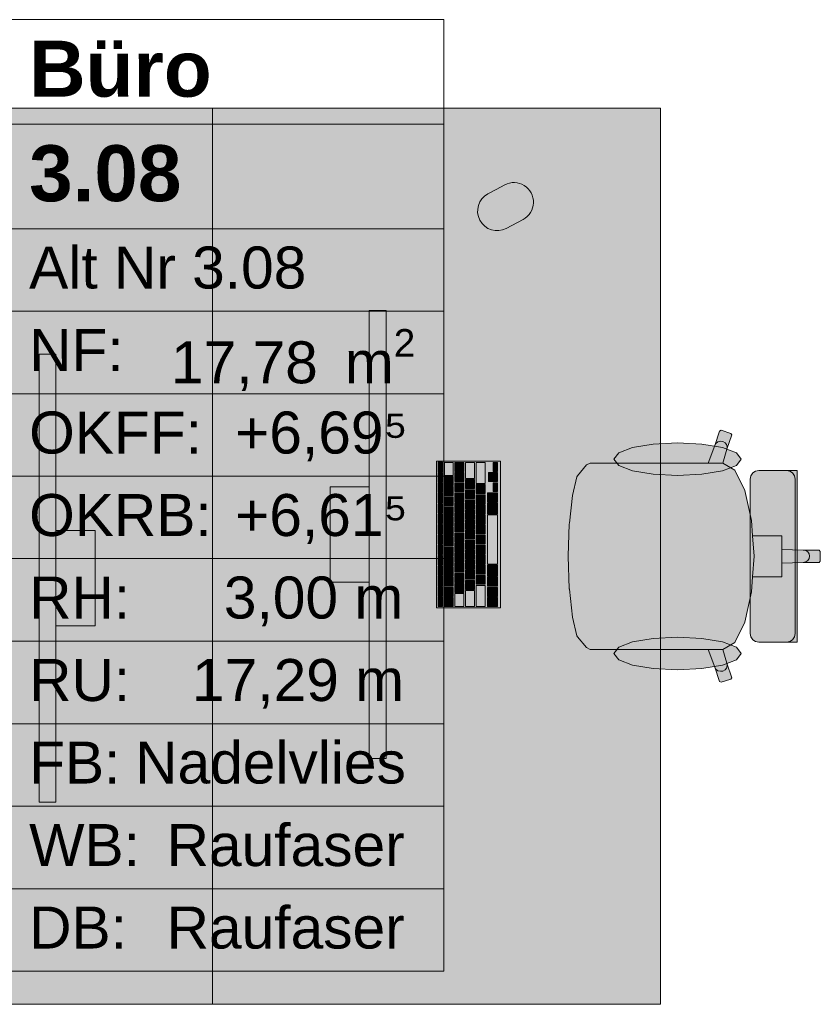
# Model space of a CAD drawing. Header units: metres. Extents: x -3.6 to 84.5, y -11 to 16.8.
# Tile 199 of 256: x 30.8 to 32.2, y 11 to 12.8. Entities that reach past the tile are written whole.
import ezdxf

# ---------------------------------------------------------------- set-up
doc = ezdxf.new("R2010")
doc.units = ezdxf.units.M
doc.header["$MEASUREMENT"] = 0
doc.layers.add('401 - Zone.Raum_ Raumbegrenzung_ Whg.', color=7, linetype='Continuous')
doc.layers.add('701 - Einrichtung.Möbel', color=7, linetype='Continuous')
doc.styles.add('ERSTELLTER_STIL_1', font='txt')
doc.styles.add('ERSTELLTER_STIL_2', font='txt')

msp = doc.modelspace()

# ---------------------------------------------------------------- hatches: boundary and pattern name
at = {"layer": '701 - Einrichtung.Möbel', "linetype": 'Continuous', "lineweight": 0, "true_color": 0x3a3a3a}
for points in [[(31.125, 12.6), (30.325, 12.6), (30.325, 11), (31.125, 11)], [(31.125, 11), (31.925, 11), (31.925, 12.6), (31.125, 12.6)], [(31.6315, 12.4553), (31.6165, 12.4473, 0.994302), (31.6494, 12.3855), (31.6794, 12.4015, 1), (31.6465, 12.4633)], [(31.4348, 11.439), (31.4348, 12.239), (31.4048, 12.239), (31.4048, 11.439)], [(30.8152, 12.161), (30.8152, 11.361), (30.8452, 11.361), (30.8452, 12.161)], [(31.8502, 11.9664), (31.8226, 11.9664), (31.799, 11.9664), (31.7924, 11.9631), (31.7763, 11.9437), (31.7756, 11.9421), (31.7674, 11.9088), (31.762, 11.8589), (31.7619, 11.8581), (31.76, 11.8), (32.21, 11.8), (32.21, 11.8088), (32.2077, 11.811), (32.1796, 11.811), (32.1416, 11.8123), (32.1416, 11.8365), (32.1188, 11.8365), (32.0892, 11.8365), (32.0874, 11.8637), (32.0753, 11.9177), (32.0572, 11.9537), (32.0359, 11.9663), (32.0433, 11.9911), (32.052, 12.0168), (32.0505, 12.0196), (32.0332, 12.025), (32.0303, 12.0236), (32.0216, 11.9979), (32.0096, 11.9664)], [(31.9552, 12.0027), (31.9117, 12.0005), (31.8749, 11.9941), (31.8502, 11.9847), (31.8416, 11.9735), (31.8502, 11.9623), (31.8749, 11.9528), (31.9117, 11.9465), (31.9552, 11.9443), (31.9987, 11.9465), (32.0356, 11.9528), (32.0602, 11.9623), (32.0689, 11.9735), (32.0602, 11.9847), (32.0356, 11.9941), (31.9987, 12.0005)], [(31.6388, 11.708), (31.6388, 11.97), (31.5248, 11.97), (31.5248, 11.708)], [(31.5358, 11.9595), (31.5358, 11.9678), (31.5356, 11.968), (31.528, 11.968), (31.5278, 11.9678), (31.5278, 11.9512), (31.528, 11.951), (31.5356, 11.951), (31.5358, 11.9512)], [(31.5548, 11.956), (31.5548, 11.9673), (31.5546, 11.9675), (31.539, 11.9675), (31.5388, 11.9673), (31.5388, 11.9447), (31.539, 11.9445), (31.5546, 11.9445), (31.5548, 11.9447)], [(31.5738, 11.9595), (31.5738, 11.9673), (31.5736, 11.9675), (31.558, 11.9675), (31.5578, 11.9673), (31.5578, 11.9517), (31.558, 11.9515), (31.5736, 11.9515), (31.5738, 11.9517)], [(31.5928, 11.9533), (31.5928, 11.9673), (31.5926, 11.9675), (31.577, 11.9675), (31.5768, 11.9673), (31.5768, 11.9392), (31.577, 11.939), (31.5926, 11.939), (31.5928, 11.9392)], [(31.6118, 11.9488), (31.6118, 11.9673), (31.6116, 11.9675), (31.596, 11.9675), (31.5958, 11.9673), (31.5958, 11.9302), (31.596, 11.93), (31.6116, 11.93), (31.6118, 11.9302)], [(31.6338, 11.9595), (31.6338, 11.9673), (31.6336, 11.9675), (31.626, 11.9675), (31.6258, 11.9673), (31.6258, 11.9517), (31.626, 11.9515), (31.6336, 11.9515), (31.6338, 11.9517)], [(31.5358, 11.941), (31.5358, 11.9493), (31.5356, 11.9495), (31.528, 11.9495), (31.5278, 11.9493), (31.5278, 11.9327), (31.528, 11.9325), (31.5356, 11.9325), (31.5358, 11.9327)], [(31.5548, 11.9345), (31.5548, 11.9423), (31.5546, 11.9425), (31.539, 11.9425), (31.5388, 11.9423), (31.5388, 11.9267), (31.539, 11.9265), (31.5546, 11.9265), (31.5548, 11.9267)], [(31.5738, 11.9415), (31.5738, 11.9493), (31.5736, 11.9495), (31.558, 11.9495), (31.5578, 11.9493), (31.5578, 11.9337), (31.558, 11.9335), (31.5736, 11.9335), (31.5738, 11.9337)], [(31.6258, 11.9415), (31.6258, 11.9493), (31.6256, 11.9495), (31.618, 11.9495), (31.6178, 11.9493), (31.6178, 11.9337), (31.618, 11.9335), (31.6256, 11.9335), (31.6258, 11.9337)], [(31.6338, 11.9415), (31.6338, 11.9493), (31.6336, 11.9495), (31.626, 11.9495), (31.6258, 11.9493), (31.6258, 11.9337), (31.626, 11.9335), (31.6336, 11.9335), (31.6338, 11.9337)], [(32.0849, 11.938), (32.0849, 11.8), (32.1685, 11.8), (32.1685, 11.9534), (32.1611, 11.9534), (32.1577, 11.9534), (32.1499, 11.9534), (32.1464, 11.9534), (32.1363, 11.9534), (32.1117, 11.9534), (32.1035, 11.9534), (32.1001, 11.9534), (32.0943, 11.9522), (32.0893, 11.9489), (32.086, 11.9439)], [(31.4048, 11.924), (31.3348, 11.924), (31.3348, 11.754), (31.4048, 11.754)], [(31.5358, 11.9225), (31.5358, 11.9308), (31.5356, 11.931), (31.528, 11.931), (31.5278, 11.9308), (31.5278, 11.9142), (31.528, 11.914), (31.5356, 11.914), (31.5358, 11.9142)], [(31.5548, 11.9165), (31.5548, 11.9243), (31.5546, 11.9245), (31.539, 11.9245), (31.5388, 11.9243), (31.5388, 11.9087), (31.539, 11.9085), (31.5546, 11.9085), (31.5548, 11.9087)], [(31.5738, 11.9235), (31.5738, 11.9313), (31.5736, 11.9315), (31.558, 11.9315), (31.5578, 11.9313), (31.5578, 11.9157), (31.558, 11.9155), (31.5736, 11.9155), (31.5738, 11.9157)], [(31.5928, 11.929), (31.5928, 11.9368), (31.5926, 11.937), (31.577, 11.937), (31.5768, 11.9368), (31.5768, 11.9212), (31.577, 11.921), (31.5926, 11.921), (31.5928, 11.9212)], [(31.6118, 11.92), (31.6118, 11.9278), (31.6116, 11.928), (31.596, 11.928), (31.5958, 11.9278), (31.5958, 11.9122), (31.596, 11.912), (31.6116, 11.912), (31.6118, 11.9122)], [(31.6338, 11.9235), (31.6338, 11.9313), (31.6336, 11.9315), (31.626, 11.9315), (31.6258, 11.9313), (31.6258, 11.9157), (31.626, 11.9155), (31.6336, 11.9155), (31.6338, 11.9157)], [(31.5358, 11.904), (31.5358, 11.9123), (31.5356, 11.9125), (31.528, 11.9125), (31.5278, 11.9123), (31.5278, 11.8957), (31.528, 11.8955), (31.5356, 11.8955), (31.5358, 11.8957)], [(31.5548, 11.8985), (31.5548, 11.9063), (31.5546, 11.9065), (31.539, 11.9065), (31.5388, 11.9063), (31.5388, 11.8907), (31.539, 11.8905), (31.5546, 11.8905), (31.5548, 11.8907)], [(31.5738, 11.9055), (31.5738, 11.9133), (31.5736, 11.9135), (31.558, 11.9135), (31.5578, 11.9133), (31.5578, 11.8977), (31.558, 11.8975), (31.5736, 11.8975), (31.5738, 11.8977)], [(31.5928, 11.911), (31.5928, 11.9188), (31.5926, 11.919), (31.577, 11.919), (31.5768, 11.9188), (31.5768, 11.9032), (31.577, 11.903), (31.5926, 11.903), (31.5928, 11.9032)], [(31.6118, 11.902), (31.6118, 11.9098), (31.6116, 11.91), (31.596, 11.91), (31.5958, 11.9098), (31.5958, 11.8942), (31.596, 11.894), (31.6116, 11.894), (31.6118, 11.8942)], [(31.6338, 11.9055), (31.6338, 11.9133), (31.6336, 11.9135), (31.616, 11.9135), (31.6158, 11.9133), (31.6158, 11.8977), (31.616, 11.8975), (31.6336, 11.8975), (31.6338, 11.8977)], [(31.5358, 11.8855), (31.5358, 11.8938), (31.5356, 11.894), (31.528, 11.894), (31.5278, 11.8938), (31.5278, 11.8772), (31.528, 11.877), (31.5356, 11.877), (31.5358, 11.8772)], [(31.5548, 11.8805), (31.5548, 11.8883), (31.5546, 11.8885), (31.539, 11.8885), (31.5388, 11.8883), (31.5388, 11.8727), (31.539, 11.8725), (31.5546, 11.8725), (31.5548, 11.8727)], [(31.5738, 11.8875), (31.5738, 11.8953), (31.5736, 11.8955), (31.558, 11.8955), (31.5578, 11.8953), (31.5578, 11.8797), (31.558, 11.8795), (31.5736, 11.8795), (31.5738, 11.8797)], [(31.5928, 11.893), (31.5928, 11.9008), (31.5926, 11.901), (31.577, 11.901), (31.5768, 11.9008), (31.5768, 11.8852), (31.577, 11.885), (31.5926, 11.885), (31.5928, 11.8852)], [(31.6118, 11.884), (31.6118, 11.8918), (31.6116, 11.892), (31.596, 11.892), (31.5958, 11.8918), (31.5958, 11.8762), (31.596, 11.876), (31.6116, 11.876), (31.6118, 11.8762)], [(31.6338, 11.8858), (31.6338, 11.8953), (31.6336, 11.8955), (31.616, 11.8955), (31.6158, 11.8953), (31.6158, 11.8762), (31.616, 11.876), (31.6336, 11.876), (31.6338, 11.8762)], [(31.5358, 11.867), (31.5358, 11.8753), (31.5356, 11.8755), (31.528, 11.8755), (31.5278, 11.8753), (31.5278, 11.8587), (31.528, 11.8585), (31.5356, 11.8585), (31.5358, 11.8587)], [(31.5548, 11.8625), (31.5548, 11.8703), (31.5546, 11.8705), (31.539, 11.8705), (31.5388, 11.8703), (31.5388, 11.8547), (31.539, 11.8545), (31.5546, 11.8545), (31.5548, 11.8547)], [(31.5738, 11.8695), (31.5738, 11.8773), (31.5736, 11.8775), (31.558, 11.8775), (31.5578, 11.8773), (31.5578, 11.8617), (31.558, 11.8615), (31.5736, 11.8615), (31.5738, 11.8617)], [(31.5928, 11.875), (31.5928, 11.8828), (31.5926, 11.883), (31.577, 11.883), (31.5768, 11.8828), (31.5768, 11.8672), (31.577, 11.867), (31.5926, 11.867), (31.5928, 11.8672)], [(31.6118, 11.866), (31.6118, 11.8738), (31.6116, 11.874), (31.596, 11.874), (31.5958, 11.8738), (31.5958, 11.8582), (31.596, 11.858), (31.6116, 11.858), (31.6118, 11.8582)], [(31.6338, 11.83), (31.6338, 11.8738), (31.6336, 11.874), (31.616, 11.874), (31.6158, 11.8738), (31.6158, 11.7862), (31.616, 11.786), (31.6336, 11.786), (31.6338, 11.7862)], [(31.5358, 11.8485), (31.5358, 11.8568), (31.5356, 11.857), (31.528, 11.857), (31.5278, 11.8568), (31.5278, 11.8402), (31.528, 11.84), (31.5356, 11.84), (31.5358, 11.8402)], [(31.5548, 11.8445), (31.5548, 11.8523), (31.5546, 11.8525), (31.539, 11.8525), (31.5388, 11.8523), (31.5388, 11.8367), (31.539, 11.8365), (31.5546, 11.8365), (31.5548, 11.8367)], [(31.5738, 11.8515), (31.5738, 11.8593), (31.5736, 11.8595), (31.558, 11.8595), (31.5578, 11.8593), (31.5578, 11.8437), (31.558, 11.8435), (31.5736, 11.8435), (31.5738, 11.8437)], [(31.5928, 11.857), (31.5928, 11.8648), (31.5926, 11.865), (31.577, 11.865), (31.5768, 11.8648), (31.5768, 11.8492), (31.577, 11.849), (31.5926, 11.849), (31.5928, 11.8492)], [(31.6118, 11.848), (31.6118, 11.8558), (31.6116, 11.856), (31.596, 11.856), (31.5958, 11.8558), (31.5958, 11.8402), (31.596, 11.84), (31.6116, 11.84), (31.6118, 11.8402)], [(30.8452, 11.676), (30.9152, 11.676), (30.9152, 11.846), (30.8452, 11.846)], [(31.5358, 11.83), (31.5358, 11.8383), (31.5356, 11.8385), (31.528, 11.8385), (31.5278, 11.8383), (31.5278, 11.8217), (31.528, 11.8215), (31.5356, 11.8215), (31.5358, 11.8217)], [(31.5548, 11.8265), (31.5548, 11.8343), (31.5546, 11.8345), (31.539, 11.8345), (31.5388, 11.8343), (31.5388, 11.8187), (31.539, 11.8185), (31.5546, 11.8185), (31.5548, 11.8187)], [(31.5738, 11.8335), (31.5738, 11.8413), (31.5736, 11.8415), (31.558, 11.8415), (31.5578, 11.8413), (31.5578, 11.8257), (31.558, 11.8255), (31.5736, 11.8255), (31.5738, 11.8257)], [(31.5928, 11.839), (31.5928, 11.8468), (31.5926, 11.847), (31.577, 11.847), (31.5768, 11.8468), (31.5768, 11.8312), (31.577, 11.831), (31.5926, 11.831), (31.5928, 11.8312)], [(31.6118, 11.83), (31.6118, 11.8378), (31.6116, 11.838), (31.596, 11.838), (31.5958, 11.8378), (31.5958, 11.8222), (31.596, 11.822), (31.6116, 11.822), (31.6118, 11.8222)], [(31.5358, 11.8115), (31.5358, 11.8198), (31.5356, 11.82), (31.528, 11.82), (31.5278, 11.8198), (31.5278, 11.8032), (31.528, 11.803), (31.5356, 11.803), (31.5358, 11.8032)], [(31.5548, 11.8085), (31.5548, 11.8163), (31.5546, 11.8165), (31.539, 11.8165), (31.5388, 11.8163), (31.5388, 11.8007), (31.539, 11.8005), (31.5546, 11.8005), (31.5548, 11.8007)], [(31.5738, 11.8155), (31.5738, 11.8233), (31.5736, 11.8235), (31.558, 11.8235), (31.5578, 11.8233), (31.5578, 11.8077), (31.558, 11.8075), (31.5736, 11.8075), (31.5738, 11.8077)], [(31.5928, 11.821), (31.5928, 11.8288), (31.5926, 11.829), (31.577, 11.829), (31.5768, 11.8288), (31.5768, 11.8132), (31.577, 11.813), (31.5926, 11.813), (31.5928, 11.8132)], [(31.6118, 11.812), (31.6118, 11.8198), (31.6116, 11.82), (31.596, 11.82), (31.5958, 11.8198), (31.5958, 11.8042), (31.596, 11.804), (31.6116, 11.804), (31.6118, 11.8042)], [(31.5358, 11.793), (31.5358, 11.8013), (31.5356, 11.8015), (31.528, 11.8015), (31.5278, 11.8013), (31.5278, 11.7847), (31.528, 11.7845), (31.5356, 11.7845), (31.5358, 11.7847)], [(31.5548, 11.7905), (31.5548, 11.7983), (31.5546, 11.7985), (31.539, 11.7985), (31.5388, 11.7983), (31.5388, 11.7827), (31.539, 11.7825), (31.5546, 11.7825), (31.5548, 11.7827)], [(31.5738, 11.7975), (31.5738, 11.8053), (31.5736, 11.8055), (31.558, 11.8055), (31.5578, 11.8053), (31.5578, 11.7897), (31.558, 11.7895), (31.5736, 11.7895), (31.5738, 11.7897)], [(31.5928, 11.803), (31.5928, 11.8108), (31.5926, 11.811), (31.577, 11.811), (31.5768, 11.8108), (31.5768, 11.7952), (31.577, 11.795), (31.5926, 11.795), (31.5928, 11.7952)], [(31.6118, 11.794), (31.6118, 11.8018), (31.6116, 11.802), (31.596, 11.802), (31.5958, 11.8018), (31.5958, 11.7862), (31.596, 11.786), (31.6116, 11.786), (31.6118, 11.7862)], [(31.8502, 11.6336), (32.0096, 11.6336), (32.0216, 11.6021), (32.0303, 11.5764), (32.0332, 11.575), (32.0505, 11.5804), (32.052, 11.5832), (32.0433, 11.6089), (32.0359, 11.6337), (32.0572, 11.6463), (32.0753, 11.6823), (32.0874, 11.7363), (32.0892, 11.7635), (32.1188, 11.7635), (32.1416, 11.7635), (32.1416, 11.7877), (32.1796, 11.789), (32.2077, 11.789), (32.21, 11.7912), (32.21, 11.8), (31.76, 11.8), (31.7619, 11.7419), (31.762, 11.7411), (31.7674, 11.6912), (31.7756, 11.6579), (31.7763, 11.6563), (31.7924, 11.6369), (31.799, 11.6336), (31.8226, 11.6336)], [(32.0849, 11.662), (32.086, 11.6561), (32.0893, 11.6511), (32.0943, 11.6478), (32.1001, 11.6466), (32.1035, 11.6466), (32.1117, 11.6466), (32.1363, 11.6466), (32.1464, 11.6466), (32.1499, 11.6466), (32.1577, 11.6466), (32.1611, 11.6466), (32.1685, 11.6466), (32.1685, 11.8), (32.0849, 11.8)], [(31.5358, 11.7745), (31.5358, 11.7828), (31.5356, 11.783), (31.528, 11.783), (31.5278, 11.7828), (31.5278, 11.7662), (31.528, 11.766), (31.5356, 11.766), (31.5358, 11.7662)], [(31.5548, 11.7725), (31.5548, 11.7803), (31.5546, 11.7805), (31.539, 11.7805), (31.5388, 11.7803), (31.5388, 11.7647), (31.539, 11.7645), (31.5546, 11.7645), (31.5548, 11.7647)], [(31.5738, 11.7795), (31.5738, 11.7873), (31.5736, 11.7875), (31.558, 11.7875), (31.5578, 11.7873), (31.5578, 11.7717), (31.558, 11.7715), (31.5736, 11.7715), (31.5738, 11.7717)], [(31.5928, 11.785), (31.5928, 11.7928), (31.5926, 11.793), (31.577, 11.793), (31.5768, 11.7928), (31.5768, 11.7772), (31.577, 11.777), (31.5926, 11.777), (31.5928, 11.7772)], [(31.6118, 11.776), (31.6118, 11.7838), (31.6116, 11.784), (31.596, 11.784), (31.5958, 11.7838), (31.5958, 11.7682), (31.596, 11.768), (31.6116, 11.768), (31.6118, 11.7682)], [(31.6338, 11.7743), (31.6338, 11.7838), (31.6336, 11.784), (31.616, 11.784), (31.6158, 11.7838), (31.6158, 11.7647), (31.616, 11.7645), (31.6336, 11.7645), (31.6338, 11.7647)], [(31.5358, 11.756), (31.5358, 11.7643), (31.5356, 11.7645), (31.528, 11.7645), (31.5278, 11.7643), (31.5278, 11.7477), (31.528, 11.7475), (31.5356, 11.7475), (31.5358, 11.7477)], [(31.5738, 11.7615), (31.5738, 11.7693), (31.5736, 11.7695), (31.558, 11.7695), (31.5578, 11.7693), (31.5578, 11.7537), (31.558, 11.7535), (31.5736, 11.7535), (31.5738, 11.7537)], [(31.5928, 11.767), (31.5928, 11.7748), (31.5926, 11.775), (31.577, 11.775), (31.5768, 11.7748), (31.5768, 11.7592), (31.577, 11.759), (31.5926, 11.759), (31.5928, 11.7592)], [(31.6118, 11.758), (31.6118, 11.7658), (31.6116, 11.766), (31.596, 11.766), (31.5958, 11.7658), (31.5958, 11.7502), (31.596, 11.75), (31.6116, 11.75), (31.6118, 11.7502)], [(31.5358, 11.7375), (31.5358, 11.7458), (31.5356, 11.746), (31.528, 11.746), (31.5278, 11.7458), (31.5278, 11.7292), (31.528, 11.729), (31.5356, 11.729), (31.5358, 11.7292)], [(31.5548, 11.7545), (31.5548, 11.7623), (31.5546, 11.7625), (31.539, 11.7625), (31.5388, 11.7623), (31.5388, 11.7467), (31.539, 11.7465), (31.5546, 11.7465), (31.5548, 11.7467)], [(31.5738, 11.7435), (31.5738, 11.7513), (31.5736, 11.7515), (31.558, 11.7515), (31.5578, 11.7513), (31.5578, 11.7357), (31.558, 11.7355), (31.5736, 11.7355), (31.5738, 11.7357)], [(31.5928, 11.749), (31.5928, 11.7568), (31.5926, 11.757), (31.577, 11.757), (31.5768, 11.7568), (31.5768, 11.7412), (31.577, 11.741), (31.5926, 11.741), (31.5928, 11.7412)], [(31.6118, 11.7293), (31.6118, 11.7478), (31.6116, 11.748), (31.596, 11.748), (31.5958, 11.7478), (31.5958, 11.7107), (31.596, 11.7105), (31.6116, 11.7105), (31.6118, 11.7107)], [(31.6338, 11.7545), (31.6338, 11.7623), (31.6336, 11.7625), (31.616, 11.7625), (31.6158, 11.7623), (31.6158, 11.7467), (31.616, 11.7465), (31.6336, 11.7465), (31.6338, 11.7467)], [(31.5358, 11.719), (31.5358, 11.7273), (31.5356, 11.7275), (31.528, 11.7275), (31.5278, 11.7273), (31.5278, 11.7107), (31.528, 11.7105), (31.5356, 11.7105), (31.5358, 11.7107)], [(31.5548, 11.7365), (31.5548, 11.7443), (31.5546, 11.7445), (31.539, 11.7445), (31.5388, 11.7443), (31.5388, 11.7287), (31.539, 11.7285), (31.5546, 11.7285), (31.5548, 11.7287)], [(31.5738, 11.722), (31.5738, 11.7333), (31.5736, 11.7335), (31.558, 11.7335), (31.5578, 11.7333), (31.5578, 11.7107), (31.558, 11.7105), (31.5736, 11.7105), (31.5738, 11.7107)], [(31.5928, 11.7248), (31.5928, 11.7388), (31.5926, 11.739), (31.577, 11.739), (31.5768, 11.7388), (31.5768, 11.7107), (31.577, 11.7105), (31.5926, 11.7105), (31.5928, 11.7107)], [(31.6338, 11.7365), (31.6338, 11.7443), (31.6336, 11.7445), (31.616, 11.7445), (31.6158, 11.7443), (31.6158, 11.7287), (31.616, 11.7285), (31.6336, 11.7285), (31.6338, 11.7287)], [(31.5548, 11.7185), (31.5548, 11.7263), (31.5546, 11.7265), (31.539, 11.7265), (31.5388, 11.7263), (31.5388, 11.7107), (31.539, 11.7105), (31.5546, 11.7105), (31.5548, 11.7107)], [(31.6338, 11.7185), (31.6338, 11.7263), (31.6336, 11.7265), (31.616, 11.7265), (31.6158, 11.7263), (31.6158, 11.7107), (31.616, 11.7105), (31.6336, 11.7105), (31.6338, 11.7107)], [(31.9552, 11.5973), (31.9987, 11.5995), (32.0356, 11.6059), (32.0602, 11.6153), (32.0689, 11.6265), (32.0602, 11.6377), (32.0356, 11.6472), (31.9987, 11.6535), (31.9552, 11.6557), (31.9117, 11.6535), (31.8749, 11.6472), (31.8502, 11.6377), (31.8416, 11.6265), (31.8502, 11.6153), (31.8749, 11.6059), (31.9117, 11.5995)]]:
    msp.add_hatch(color=250, dxfattribs=at).paths.add_polyline_path(points)

# ---------------------------------------------------------------- linework, layer by layer
at = {"layer": '401 - Zone.Raum_ Raumbegrenzung_ Whg.', "color": 7, "linetype": 'Continuous', "lineweight": 9}
for p, q in [((31.5378, 12.7583), (30.719, 12.7583)), ((30.719, 12.7583), (31.5378, 12.7583)), ((31.5378, 11.0591), (31.5378, 12.7583)), ((31.5378, 12.7583), (31.5378, 12.5716)), ((31.5378, 12.5716), (30.719, 12.5716)), ((30.719, 12.5716), (31.5378, 12.5716)), ((31.5378, 12.5716), (31.5378, 12.385)), ((31.5378, 12.385), (30.719, 12.385)), ((30.719, 12.385), (31.5378, 12.385)), ((31.5378, 12.385), (31.5378, 12.2377)), ((31.5378, 12.2377), (30.719, 12.2377)), ((30.719, 12.2377), (31.5378, 12.2377)), ((31.5378, 12.2377), (31.5378, 12.0904)), ((31.5378, 12.0904), (30.719, 12.0904)), ((30.719, 12.0904), (31.5378, 12.0904)), ((31.5378, 12.0904), (31.5378, 11.9431)), ((31.5378, 11.9431), (30.719, 11.9431)), ((30.719, 11.9431), (31.5378, 11.9431)), ((31.5378, 11.9431), (31.5378, 11.7958)), ((31.5378, 11.7958), (30.719, 11.7958)), ((30.719, 11.7958), (31.5378, 11.7958)), ((31.5378, 11.7958), (31.5378, 11.6484)), ((31.5378, 11.6484), (30.719, 11.6484)), ((30.719, 11.6484), (31.5378, 11.6484)), ((31.5378, 11.6484), (31.5378, 11.5011)), ((31.5378, 11.5011), (30.719, 11.5011)), ((30.719, 11.5011), (31.5378, 11.5011)), ((31.5378, 11.5011), (31.5378, 11.3538)), ((31.5378, 11.3538), (30.719, 11.3538)), ((30.719, 11.3538), (31.5378, 11.3538)), ((31.5378, 11.3538), (31.5378, 11.2065)), ((31.5378, 11.2065), (30.719, 11.2065)), ((30.719, 11.2065), (31.5378, 11.2065)), ((31.5378, 11.2065), (31.5378, 11.0591)), ((30.719, 11.0591), (31.5378, 11.0591)), ((31.5378, 11.0591), (30.719, 11.0591))]:
    msp.add_line(p, q, dxfattribs=at)
at = {"layer": '701 - Einrichtung.Möbel', "color": 7, "linetype": 'Continuous', "lineweight": 5, "true_color": 0xebebeb}
for p, q in [((32.0216, 11.9979), (32.0303, 12.0236)), ((32.0303, 12.0236), (32.0332, 12.025)), ((32.0332, 12.025), (32.0505, 12.0196)), ((32.052, 12.0168), (32.0433, 11.9911)), ((32.0505, 12.0196), (32.052, 12.0168)), ((32.0096, 11.9664), (32.0216, 11.9979)), ((32.0216, 11.9979), (32.0238, 12.0016)), ((32.0238, 12.0016), (32.0273, 12.0043)), ((32.0273, 12.0043), (32.0316, 12.0054)), ((32.0316, 12.0054), (32.036, 12.0049)), ((32.036, 12.0049), (32.0399, 12.0028)), ((32.0399, 12.0028), (32.0426, 11.9995)), ((32.0426, 11.9995), (32.0438, 11.9954)), ((32.0438, 11.9954), (32.0433, 11.9911)), ((32.0433, 11.9911), (32.0359, 11.9663)), ((31.7763, 11.9437), (31.7924, 11.9631)), ((31.7924, 11.9631), (31.799, 11.9664)), ((31.799, 11.9664), (31.8226, 11.9664)), ((31.8226, 11.9664), (31.8502, 11.9664)), ((31.8502, 11.9664), (32.0096, 11.9664)), ((32.0358, 11.9664), (32.0096, 11.9664)), ((32.0358, 11.9664), (32.0359, 11.9663)), ((32.0359, 11.9663), (32.0572, 11.9537)), ((31.7674, 11.9088), (31.7756, 11.9421)), ((31.7756, 11.9421), (31.7763, 11.9437)), ((32.0572, 11.9537), (32.0753, 11.9177)), ((32.0849, 11.938), (32.086, 11.9439)), ((32.086, 11.9439), (32.0893, 11.9489)), ((32.0893, 11.9489), (32.0943, 11.9522)), ((32.0943, 11.9522), (32.1001, 11.9534)), ((32.1001, 11.9534), (32.1035, 11.9534)), ((32.1035, 11.9534), (32.1117, 11.9534)), ((32.1117, 11.9534), (32.1363, 11.9534)), ((32.1363, 11.9534), (32.1464, 11.9534)), ((32.1464, 11.9534), (32.1499, 11.9534)), ((32.1557, 11.9522), (32.1499, 11.9534)), ((32.1499, 11.9534), (32.1577, 11.9534)), ((32.1606, 11.9489), (32.1557, 11.9522)), ((32.1577, 11.9534), (32.1611, 11.9534)), ((32.1639, 11.9439), (32.1606, 11.9489)), ((32.1611, 11.9534), (32.1685, 11.9534)), ((32.1651, 11.938), (32.1639, 11.9439)), ((32.1685, 11.9534), (32.1685, 11.8)), ((32.0849, 11.8), (32.0849, 11.938)), ((32.1651, 11.8), (32.1651, 11.938)), ((31.762, 11.8589), (31.7674, 11.9088)), ((32.0753, 11.9177), (32.0874, 11.8637)), ((31.76, 11.8), (31.7619, 11.8581)), ((31.7619, 11.8581), (31.762, 11.8589)), ((32.0874, 11.8637), (32.0892, 11.8365)), ((32.0892, 11.8365), (32.0917, 11.8)), ((32.0892, 11.8365), (32.1188, 11.8365)), ((32.1188, 11.8365), (32.1416, 11.8365)), ((32.1416, 11.8365), (32.1416, 11.8123)), ((31.76, 11.8), (31.7619, 11.7419)), ((32.0849, 11.8), (32.0849, 11.662)), ((32.0892, 11.7635), (32.0917, 11.8)), ((32.1416, 11.8123), (32.1416, 11.8)), ((32.1416, 11.8123), (32.1796, 11.811)), ((32.1416, 11.7877), (32.1416, 11.8)), ((32.1651, 11.8), (32.1651, 11.662)), ((32.1685, 11.6466), (32.1685, 11.8)), ((32.1796, 11.811), (32.184, 11.8101)), ((32.1796, 11.811), (32.2077, 11.811)), ((32.184, 11.8101), (32.1877, 11.8077)), ((32.1877, 11.8077), (32.1901, 11.8042)), ((32.1901, 11.8042), (32.191, 11.8)), ((32.1901, 11.7958), (32.191, 11.8)), ((32.2077, 11.811), (32.21, 11.8088)), ((32.21, 11.8088), (32.21, 11.8)), ((32.21, 11.7912), (32.21, 11.8)), ((32.1416, 11.7877), (32.1796, 11.789)), ((32.1416, 11.7635), (32.1416, 11.7877)), ((32.1796, 11.789), (32.184, 11.7899)), ((32.1796, 11.789), (32.2077, 11.789)), ((32.184, 11.7899), (32.1877, 11.7923)), ((32.1877, 11.7923), (32.1901, 11.7958)), ((32.2077, 11.789), (32.21, 11.7912)), ((32.0874, 11.7363), (32.0892, 11.7635)), ((32.0892, 11.7635), (32.1188, 11.7635)), ((32.1188, 11.7635), (32.1416, 11.7635)), ((31.7619, 11.7419), (31.762, 11.7411)), ((31.762, 11.7411), (31.7674, 11.6912)), ((32.0753, 11.6823), (32.0874, 11.7363)), ((31.7674, 11.6912), (31.7756, 11.6579)), ((32.0572, 11.6463), (32.0753, 11.6823)), ((31.7756, 11.6579), (31.7763, 11.6563)), ((32.0849, 11.662), (32.086, 11.6561)), ((32.1651, 11.662), (32.1639, 11.6561)), ((31.7763, 11.6563), (31.7924, 11.6369)), ((32.0359, 11.6337), (32.0572, 11.6463)), ((32.086, 11.6561), (32.0893, 11.6511)), ((32.0893, 11.6511), (32.0943, 11.6478)), ((32.0943, 11.6478), (32.1001, 11.6466)), ((32.1001, 11.6466), (32.1035, 11.6466)), ((32.1035, 11.6466), (32.1117, 11.6466)), ((32.1117, 11.6466), (32.1363, 11.6466)), ((32.1363, 11.6466), (32.1464, 11.6466)), ((32.1464, 11.6466), (32.1499, 11.6466)), ((32.1557, 11.6478), (32.1499, 11.6466)), ((32.1499, 11.6466), (32.1577, 11.6466)), ((32.1606, 11.6511), (32.1557, 11.6478)), ((32.1577, 11.6466), (32.1611, 11.6466)), ((32.1639, 11.6561), (32.1606, 11.6511)), ((32.1611, 11.6466), (32.1685, 11.6466)), ((31.7924, 11.6369), (31.799, 11.6336)), ((31.799, 11.6336), (31.8226, 11.6336)), ((31.8226, 11.6336), (31.8502, 11.6336)), ((31.8502, 11.6336), (32.0096, 11.6336)), ((32.0358, 11.6336), (32.0096, 11.6336)), ((32.0096, 11.6336), (32.0216, 11.6021)), ((32.0358, 11.6336), (32.0359, 11.6337)), ((32.0433, 11.6089), (32.0359, 11.6337)), ((32.0426, 11.6005), (32.0438, 11.6046)), ((32.0438, 11.6046), (32.0433, 11.6089)), ((32.052, 11.5832), (32.0433, 11.6089)), ((32.0216, 11.6021), (32.0238, 11.5984)), ((32.0216, 11.6021), (32.0303, 11.5764)), ((32.0238, 11.5984), (32.0273, 11.5957)), ((32.0273, 11.5957), (32.0316, 11.5946)), ((32.0316, 11.5946), (32.036, 11.5951)), ((32.036, 11.5951), (32.0399, 11.5972)), ((32.0399, 11.5972), (32.0426, 11.6005)), ((32.0303, 11.5764), (32.0332, 11.575)), ((32.0332, 11.575), (32.0505, 11.5804)), ((32.0505, 11.5804), (32.052, 11.5832))]:
    msp.add_line(p, q, dxfattribs=at)
at = {"layer": '701 - Einrichtung.Möbel', "color": 7, "linetype": 'Continuous', "lineweight": 5, "true_color": 0xebebeb, "flags": 128}
for points in [[(31.125, 12.6), (31.125, 11), (30.325, 11), (30.325, 12.6)], [(31.125, 11), (31.125, 12.6), (31.925, 12.6), (31.925, 11)], [(31.4348, 11.439), (31.4348, 12.239), (31.4048, 12.239), (31.4048, 11.439)], [(30.8152, 12.161), (30.8152, 11.361), (30.8452, 11.361), (30.8452, 12.161)], [(31.9552, 12.0027), (31.9987, 12.0005), (32.0356, 11.9941), (32.0602, 11.9847), (32.0689, 11.9735), (32.0602, 11.9623), (32.0356, 11.9528), (31.9987, 11.9465), (31.9552, 11.9443), (31.9117, 11.9465), (31.8749, 11.9528), (31.8502, 11.9623), (31.8416, 11.9735), (31.8502, 11.9847), (31.8749, 11.9941), (31.9117, 12.0005)], [(31.6388, 11.708), (31.6388, 11.97), (31.5248, 11.97), (31.5248, 11.708)], [(31.5358, 11.9595), (31.5358, 11.9678), (31.5356, 11.968), (31.528, 11.968), (31.5278, 11.9678), (31.5278, 11.9512), (31.528, 11.951), (31.5356, 11.951), (31.5358, 11.9512)], [(31.5548, 11.956), (31.5548, 11.9673), (31.5546, 11.9675), (31.539, 11.9675), (31.5388, 11.9673), (31.5388, 11.9447), (31.539, 11.9445), (31.5546, 11.9445), (31.5548, 11.9447)], [(31.5738, 11.9595), (31.5738, 11.9673), (31.5736, 11.9675), (31.558, 11.9675), (31.5578, 11.9673), (31.5578, 11.9517), (31.558, 11.9515), (31.5736, 11.9515), (31.5738, 11.9517)], [(31.5928, 11.9533), (31.5928, 11.9673), (31.5926, 11.9675), (31.577, 11.9675), (31.5768, 11.9673), (31.5768, 11.9392), (31.577, 11.939), (31.5926, 11.939), (31.5928, 11.9392)], [(31.6118, 11.9488), (31.6118, 11.9673), (31.6116, 11.9675), (31.596, 11.9675), (31.5958, 11.9673), (31.5958, 11.9302), (31.596, 11.93), (31.6116, 11.93), (31.6118, 11.9302)], [(31.6338, 11.9595), (31.6338, 11.9673), (31.6336, 11.9675), (31.626, 11.9675), (31.6258, 11.9673), (31.6258, 11.9517), (31.626, 11.9515), (31.6336, 11.9515), (31.6338, 11.9517)], [(31.5358, 11.941), (31.5358, 11.9493), (31.5356, 11.9495), (31.528, 11.9495), (31.5278, 11.9493), (31.5278, 11.9327), (31.528, 11.9325), (31.5356, 11.9325), (31.5358, 11.9327)], [(31.5548, 11.9345), (31.5548, 11.9423), (31.5546, 11.9425), (31.539, 11.9425), (31.5388, 11.9423), (31.5388, 11.9267), (31.539, 11.9265), (31.5546, 11.9265), (31.5548, 11.9267)], [(31.5738, 11.9415), (31.5738, 11.9493), (31.5736, 11.9495), (31.558, 11.9495), (31.5578, 11.9493), (31.5578, 11.9337), (31.558, 11.9335), (31.5736, 11.9335), (31.5738, 11.9337)], [(31.6258, 11.9415), (31.6258, 11.9493), (31.6256, 11.9495), (31.618, 11.9495), (31.6178, 11.9493), (31.6178, 11.9337), (31.618, 11.9335), (31.6256, 11.9335), (31.6258, 11.9337)], [(31.6338, 11.9415), (31.6338, 11.9493), (31.6336, 11.9495), (31.626, 11.9495), (31.6258, 11.9493), (31.6258, 11.9337), (31.626, 11.9335), (31.6336, 11.9335), (31.6338, 11.9337)], [(31.4048, 11.924), (31.3348, 11.924), (31.3348, 11.754), (31.4048, 11.754)], [(31.5358, 11.9225), (31.5358, 11.9308), (31.5356, 11.931), (31.528, 11.931), (31.5278, 11.9308), (31.5278, 11.9142), (31.528, 11.914), (31.5356, 11.914), (31.5358, 11.9142)], [(31.5548, 11.9165), (31.5548, 11.9243), (31.5546, 11.9245), (31.539, 11.9245), (31.5388, 11.9243), (31.5388, 11.9087), (31.539, 11.9085), (31.5546, 11.9085), (31.5548, 11.9087)], [(31.5738, 11.9235), (31.5738, 11.9313), (31.5736, 11.9315), (31.558, 11.9315), (31.5578, 11.9313), (31.5578, 11.9157), (31.558, 11.9155), (31.5736, 11.9155), (31.5738, 11.9157)], [(31.5928, 11.929), (31.5928, 11.9368), (31.5926, 11.937), (31.577, 11.937), (31.5768, 11.9368), (31.5768, 11.9212), (31.577, 11.921), (31.5926, 11.921), (31.5928, 11.9212)], [(31.6118, 11.92), (31.6118, 11.9278), (31.6116, 11.928), (31.596, 11.928), (31.5958, 11.9278), (31.5958, 11.9122), (31.596, 11.912), (31.6116, 11.912), (31.6118, 11.9122)], [(31.6338, 11.9235), (31.6338, 11.9313), (31.6336, 11.9315), (31.626, 11.9315), (31.6258, 11.9313), (31.6258, 11.9157), (31.626, 11.9155), (31.6336, 11.9155), (31.6338, 11.9157)], [(31.5358, 11.904), (31.5358, 11.9123), (31.5356, 11.9125), (31.528, 11.9125), (31.5278, 11.9123), (31.5278, 11.8957), (31.528, 11.8955), (31.5356, 11.8955), (31.5358, 11.8957)], [(31.5548, 11.8985), (31.5548, 11.9063), (31.5546, 11.9065), (31.539, 11.9065), (31.5388, 11.9063), (31.5388, 11.8907), (31.539, 11.8905), (31.5546, 11.8905), (31.5548, 11.8907)], [(31.5738, 11.9055), (31.5738, 11.9133), (31.5736, 11.9135), (31.558, 11.9135), (31.5578, 11.9133), (31.5578, 11.8977), (31.558, 11.8975), (31.5736, 11.8975), (31.5738, 11.8977)], [(31.5928, 11.911), (31.5928, 11.9188), (31.5926, 11.919), (31.577, 11.919), (31.5768, 11.9188), (31.5768, 11.9032), (31.577, 11.903), (31.5926, 11.903), (31.5928, 11.9032)], [(31.6118, 11.902), (31.6118, 11.9098), (31.6116, 11.91), (31.596, 11.91), (31.5958, 11.9098), (31.5958, 11.8942), (31.596, 11.894), (31.6116, 11.894), (31.6118, 11.8942)], [(31.6338, 11.9055), (31.6338, 11.9133), (31.6336, 11.9135), (31.616, 11.9135), (31.6158, 11.9133), (31.6158, 11.8977), (31.616, 11.8975), (31.6336, 11.8975), (31.6338, 11.8977)], [(31.5358, 11.8855), (31.5358, 11.8938), (31.5356, 11.894), (31.528, 11.894), (31.5278, 11.8938), (31.5278, 11.8772), (31.528, 11.877), (31.5356, 11.877), (31.5358, 11.8772)], [(31.5548, 11.8805), (31.5548, 11.8883), (31.5546, 11.8885), (31.539, 11.8885), (31.5388, 11.8883), (31.5388, 11.8727), (31.539, 11.8725), (31.5546, 11.8725), (31.5548, 11.8727)], [(31.5738, 11.8875), (31.5738, 11.8953), (31.5736, 11.8955), (31.558, 11.8955), (31.5578, 11.8953), (31.5578, 11.8797), (31.558, 11.8795), (31.5736, 11.8795), (31.5738, 11.8797)], [(31.5928, 11.893), (31.5928, 11.9008), (31.5926, 11.901), (31.577, 11.901), (31.5768, 11.9008), (31.5768, 11.8852), (31.577, 11.885), (31.5926, 11.885), (31.5928, 11.8852)], [(31.6118, 11.884), (31.6118, 11.8918), (31.6116, 11.892), (31.596, 11.892), (31.5958, 11.8918), (31.5958, 11.8762), (31.596, 11.876), (31.6116, 11.876), (31.6118, 11.8762)], [(31.6338, 11.8858), (31.6338, 11.8953), (31.6336, 11.8955), (31.616, 11.8955), (31.6158, 11.8953), (31.6158, 11.8762), (31.616, 11.876), (31.6336, 11.876), (31.6338, 11.8762)], [(31.5358, 11.867), (31.5358, 11.8753), (31.5356, 11.8755), (31.528, 11.8755), (31.5278, 11.8753), (31.5278, 11.8587), (31.528, 11.8585), (31.5356, 11.8585), (31.5358, 11.8587)], [(31.5548, 11.8625), (31.5548, 11.8703), (31.5546, 11.8705), (31.539, 11.8705), (31.5388, 11.8703), (31.5388, 11.8547), (31.539, 11.8545), (31.5546, 11.8545), (31.5548, 11.8547)], [(31.5738, 11.8695), (31.5738, 11.8773), (31.5736, 11.8775), (31.558, 11.8775), (31.5578, 11.8773), (31.5578, 11.8617), (31.558, 11.8615), (31.5736, 11.8615), (31.5738, 11.8617)], [(31.5928, 11.875), (31.5928, 11.8828), (31.5926, 11.883), (31.577, 11.883), (31.5768, 11.8828), (31.5768, 11.8672), (31.577, 11.867), (31.5926, 11.867), (31.5928, 11.8672)], [(31.6118, 11.866), (31.6118, 11.8738), (31.6116, 11.874), (31.596, 11.874), (31.5958, 11.8738), (31.5958, 11.8582), (31.596, 11.858), (31.6116, 11.858), (31.6118, 11.8582)], [(31.6338, 11.83), (31.6338, 11.8738), (31.6336, 11.874), (31.616, 11.874), (31.6158, 11.8738), (31.6158, 11.7862), (31.616, 11.786), (31.6336, 11.786), (31.6338, 11.7862)], [(31.5358, 11.8485), (31.5358, 11.8568), (31.5356, 11.857), (31.528, 11.857), (31.5278, 11.8568), (31.5278, 11.8402), (31.528, 11.84), (31.5356, 11.84), (31.5358, 11.8402)], [(31.5548, 11.8445), (31.5548, 11.8523), (31.5546, 11.8525), (31.539, 11.8525), (31.5388, 11.8523), (31.5388, 11.8367), (31.539, 11.8365), (31.5546, 11.8365), (31.5548, 11.8367)], [(31.5738, 11.8515), (31.5738, 11.8593), (31.5736, 11.8595), (31.558, 11.8595), (31.5578, 11.8593), (31.5578, 11.8437), (31.558, 11.8435), (31.5736, 11.8435), (31.5738, 11.8437)], [(31.5928, 11.857), (31.5928, 11.8648), (31.5926, 11.865), (31.577, 11.865), (31.5768, 11.8648), (31.5768, 11.8492), (31.577, 11.849), (31.5926, 11.849), (31.5928, 11.8492)], [(31.6118, 11.848), (31.6118, 11.8558), (31.6116, 11.856), (31.596, 11.856), (31.5958, 11.8558), (31.5958, 11.8402), (31.596, 11.84), (31.6116, 11.84), (31.6118, 11.8402)], [(30.8452, 11.676), (30.9152, 11.676), (30.9152, 11.846), (30.8452, 11.846)], [(31.5358, 11.83), (31.5358, 11.8383), (31.5356, 11.8385), (31.528, 11.8385), (31.5278, 11.8383), (31.5278, 11.8217), (31.528, 11.8215), (31.5356, 11.8215), (31.5358, 11.8217)], [(31.5548, 11.8265), (31.5548, 11.8343), (31.5546, 11.8345), (31.539, 11.8345), (31.5388, 11.8343), (31.5388, 11.8187), (31.539, 11.8185), (31.5546, 11.8185), (31.5548, 11.8187)], [(31.5738, 11.8335), (31.5738, 11.8413), (31.5736, 11.8415), (31.558, 11.8415), (31.5578, 11.8413), (31.5578, 11.8257), (31.558, 11.8255), (31.5736, 11.8255), (31.5738, 11.8257)], [(31.5928, 11.839), (31.5928, 11.8468), (31.5926, 11.847), (31.577, 11.847), (31.5768, 11.8468), (31.5768, 11.8312), (31.577, 11.831), (31.5926, 11.831), (31.5928, 11.8312)], [(31.6118, 11.83), (31.6118, 11.8378), (31.6116, 11.838), (31.596, 11.838), (31.5958, 11.8378), (31.5958, 11.8222), (31.596, 11.822), (31.6116, 11.822), (31.6118, 11.8222)], [(31.5358, 11.8115), (31.5358, 11.8198), (31.5356, 11.82), (31.528, 11.82), (31.5278, 11.8198), (31.5278, 11.8032), (31.528, 11.803), (31.5356, 11.803), (31.5358, 11.8032)], [(31.5548, 11.8085), (31.5548, 11.8163), (31.5546, 11.8165), (31.539, 11.8165), (31.5388, 11.8163), (31.5388, 11.8007), (31.539, 11.8005), (31.5546, 11.8005), (31.5548, 11.8007)], [(31.5738, 11.8155), (31.5738, 11.8233), (31.5736, 11.8235), (31.558, 11.8235), (31.5578, 11.8233), (31.5578, 11.8077), (31.558, 11.8075), (31.5736, 11.8075), (31.5738, 11.8077)], [(31.5928, 11.821), (31.5928, 11.8288), (31.5926, 11.829), (31.577, 11.829), (31.5768, 11.8288), (31.5768, 11.8132), (31.577, 11.813), (31.5926, 11.813), (31.5928, 11.8132)], [(31.6118, 11.812), (31.6118, 11.8198), (31.6116, 11.82), (31.596, 11.82), (31.5958, 11.8198), (31.5958, 11.8042), (31.596, 11.804), (31.6116, 11.804), (31.6118, 11.8042)], [(31.5358, 11.793), (31.5358, 11.8013), (31.5356, 11.8015), (31.528, 11.8015), (31.5278, 11.8013), (31.5278, 11.7847), (31.528, 11.7845), (31.5356, 11.7845), (31.5358, 11.7847)], [(31.5548, 11.7905), (31.5548, 11.7983), (31.5546, 11.7985), (31.539, 11.7985), (31.5388, 11.7983), (31.5388, 11.7827), (31.539, 11.7825), (31.5546, 11.7825), (31.5548, 11.7827)], [(31.5738, 11.7975), (31.5738, 11.8053), (31.5736, 11.8055), (31.558, 11.8055), (31.5578, 11.8053), (31.5578, 11.7897), (31.558, 11.7895), (31.5736, 11.7895), (31.5738, 11.7897)], [(31.5928, 11.803), (31.5928, 11.8108), (31.5926, 11.811), (31.577, 11.811), (31.5768, 11.8108), (31.5768, 11.7952), (31.577, 11.795), (31.5926, 11.795), (31.5928, 11.7952)], [(31.6118, 11.794), (31.6118, 11.8018), (31.6116, 11.802), (31.596, 11.802), (31.5958, 11.8018), (31.5958, 11.7862), (31.596, 11.786), (31.6116, 11.786), (31.6118, 11.7862)], [(31.5358, 11.7745), (31.5358, 11.7828), (31.5356, 11.783), (31.528, 11.783), (31.5278, 11.7828), (31.5278, 11.7662), (31.528, 11.766), (31.5356, 11.766), (31.5358, 11.7662)], [(31.5548, 11.7725), (31.5548, 11.7803), (31.5546, 11.7805), (31.539, 11.7805), (31.5388, 11.7803), (31.5388, 11.7647), (31.539, 11.7645), (31.5546, 11.7645), (31.5548, 11.7647)], [(31.5738, 11.7795), (31.5738, 11.7873), (31.5736, 11.7875), (31.558, 11.7875), (31.5578, 11.7873), (31.5578, 11.7717), (31.558, 11.7715), (31.5736, 11.7715), (31.5738, 11.7717)], [(31.5928, 11.785), (31.5928, 11.7928), (31.5926, 11.793), (31.577, 11.793), (31.5768, 11.7928), (31.5768, 11.7772), (31.577, 11.777), (31.5926, 11.777), (31.5928, 11.7772)], [(31.6118, 11.776), (31.6118, 11.7838), (31.6116, 11.784), (31.596, 11.784), (31.5958, 11.7838), (31.5958, 11.7682), (31.596, 11.768), (31.6116, 11.768), (31.6118, 11.7682)], [(31.6338, 11.7743), (31.6338, 11.7838), (31.6336, 11.784), (31.616, 11.784), (31.6158, 11.7838), (31.6158, 11.7647), (31.616, 11.7645), (31.6336, 11.7645), (31.6338, 11.7647)], [(31.5358, 11.756), (31.5358, 11.7643), (31.5356, 11.7645), (31.528, 11.7645), (31.5278, 11.7643), (31.5278, 11.7477), (31.528, 11.7475), (31.5356, 11.7475), (31.5358, 11.7477)], [(31.5738, 11.7615), (31.5738, 11.7693), (31.5736, 11.7695), (31.558, 11.7695), (31.5578, 11.7693), (31.5578, 11.7537), (31.558, 11.7535), (31.5736, 11.7535), (31.5738, 11.7537)], [(31.5928, 11.767), (31.5928, 11.7748), (31.5926, 11.775), (31.577, 11.775), (31.5768, 11.7748), (31.5768, 11.7592), (31.577, 11.759), (31.5926, 11.759), (31.5928, 11.7592)], [(31.6118, 11.758), (31.6118, 11.7658), (31.6116, 11.766), (31.596, 11.766), (31.5958, 11.7658), (31.5958, 11.7502), (31.596, 11.75), (31.6116, 11.75), (31.6118, 11.7502)], [(31.5358, 11.7375), (31.5358, 11.7458), (31.5356, 11.746), (31.528, 11.746), (31.5278, 11.7458), (31.5278, 11.7292), (31.528, 11.729), (31.5356, 11.729), (31.5358, 11.7292)], [(31.5548, 11.7545), (31.5548, 11.7623), (31.5546, 11.7625), (31.539, 11.7625), (31.5388, 11.7623), (31.5388, 11.7467), (31.539, 11.7465), (31.5546, 11.7465), (31.5548, 11.7467)], [(31.5738, 11.7435), (31.5738, 11.7513), (31.5736, 11.7515), (31.558, 11.7515), (31.5578, 11.7513), (31.5578, 11.7357), (31.558, 11.7355), (31.5736, 11.7355), (31.5738, 11.7357)], [(31.5928, 11.749), (31.5928, 11.7568), (31.5926, 11.757), (31.577, 11.757), (31.5768, 11.7568), (31.5768, 11.7412), (31.577, 11.741), (31.5926, 11.741), (31.5928, 11.7412)], [(31.6118, 11.7293), (31.6118, 11.7478), (31.6116, 11.748), (31.596, 11.748), (31.5958, 11.7478), (31.5958, 11.7107), (31.596, 11.7105), (31.6116, 11.7105), (31.6118, 11.7107)], [(31.6338, 11.7545), (31.6338, 11.7623), (31.6336, 11.7625), (31.616, 11.7625), (31.6158, 11.7623), (31.6158, 11.7467), (31.616, 11.7465), (31.6336, 11.7465), (31.6338, 11.7467)], [(31.5358, 11.719), (31.5358, 11.7273), (31.5356, 11.7275), (31.528, 11.7275), (31.5278, 11.7273), (31.5278, 11.7107), (31.528, 11.7105), (31.5356, 11.7105), (31.5358, 11.7107)], [(31.5548, 11.7365), (31.5548, 11.7443), (31.5546, 11.7445), (31.539, 11.7445), (31.5388, 11.7443), (31.5388, 11.7287), (31.539, 11.7285), (31.5546, 11.7285), (31.5548, 11.7287)], [(31.5738, 11.722), (31.5738, 11.7333), (31.5736, 11.7335), (31.558, 11.7335), (31.5578, 11.7333), (31.5578, 11.7107), (31.558, 11.7105), (31.5736, 11.7105), (31.5738, 11.7107)], [(31.5928, 11.7248), (31.5928, 11.7388), (31.5926, 11.739), (31.577, 11.739), (31.5768, 11.7388), (31.5768, 11.7107), (31.577, 11.7105), (31.5926, 11.7105), (31.5928, 11.7107)], [(31.6338, 11.7365), (31.6338, 11.7443), (31.6336, 11.7445), (31.616, 11.7445), (31.6158, 11.7443), (31.6158, 11.7287), (31.616, 11.7285), (31.6336, 11.7285), (31.6338, 11.7287)], [(31.5548, 11.7185), (31.5548, 11.7263), (31.5546, 11.7265), (31.539, 11.7265), (31.5388, 11.7263), (31.5388, 11.7107), (31.539, 11.7105), (31.5546, 11.7105), (31.5548, 11.7107)], [(31.6338, 11.7185), (31.6338, 11.7263), (31.6336, 11.7265), (31.616, 11.7265), (31.6158, 11.7263), (31.6158, 11.7107), (31.616, 11.7105), (31.6336, 11.7105), (31.6338, 11.7107)], [(31.9552, 11.5973), (31.9987, 11.5995), (32.0356, 11.6059), (32.0602, 11.6153), (32.0689, 11.6265), (32.0602, 11.6377), (32.0356, 11.6472), (31.9987, 11.6535), (31.9552, 11.6557), (31.9117, 11.6535), (31.8749, 11.6472), (31.8502, 11.6377), (31.8416, 11.6265), (31.8502, 11.6153), (31.8749, 11.6059), (31.9117, 11.5995)]]:
    msp.add_lwpolyline(points, close=True, dxfattribs=at)
msp.add_lwpolyline([(31.6315, 12.4553), (31.6165, 12.4473, 0.994302), (31.6494, 12.3855), (31.6794, 12.4015, 1), (31.6465, 12.4633)], format="xyb", close=True, dxfattribs=at)

# ---------------------------------------------------------------- texts
at = {"layer": '401 - Zone.Raum_ Raumbegrenzung_ Whg.', "color": 7, "lineweight": 9, "attachment_point": 1}
for s, insert, char_height, style in [('\\A1;{\\pqj;\\pt0;\\fArial|b1|i0|c0|p38;}', (31.4592, 12.7435), 0.1, 'ERSTELLTER_STIL_1'), ('\\A1;{\\pqj;\\pt0;\\fArial|b1|i0|c0|p38;Büro}', (30.7975, 12.7207), 0.1, 'ERSTELLTER_STIL_1'), ('\\A1;{\\pqj;\\pt0;\\fArial|b1|i0|c0|p38;}', (31.4592, 12.5569), 0.1, 'ERSTELLTER_STIL_1'), ('\\A1;{\\pql;\\pt0;\\fArial|b1|i0|c0|p38;3.08}', (30.7975, 12.5341), 0.1, 'ERSTELLTER_STIL_1'), ('\\A1;{\\pqj;\\pt0;\\fArial|b0|i0|c0|p38;}', (31.4592, 12.3703), 0.075, 'ERSTELLTER_STIL_2'), ('\\A1;{\\pqj;\\pt0;\\fArial|b0|i0|c0|p38;Alt Nr 3.08}', (30.7975, 12.3532), 0.075, 'ERSTELLTER_STIL_2'), ('\\A1;{\\pqj;\\pt0;\\fArial|b0|i0|c0|p38;NF: }', (30.7975, 12.2058), 0.075, 'ERSTELLTER_STIL_2'), ('\\A1;{\\pql;\\pt0,0.05;\\fArial|b0|i0|c0|p38;17,78\\fArial|b0|i0|c0|p38;\\A1{\\H.66x;\\S^  ;}\\fArial|b0|i0|c0|p38; m\\fArial|b0|i0|c0|p38;\\A1{\\H.66x;\\S2^  ;}}', (31.0507, 12.2058), 0.075, 'ERSTELLTER_STIL_2'), ('\\A1;{\\pqj;\\pt0;\\fArial|b0|i0|c0|p38;+6,69⁵}', (31.1651, 12.0585), 0.075, 'ERSTELLTER_STIL_2'), ('\\A1;{\\pqj;\\pt0;\\fArial|b0|i0|c0|p38;OKFF: }', (30.7975, 12.0585), 0.075, 'ERSTELLTER_STIL_2'), ('\\A1;{\\pqj;\\pt0;\\fArial|b0|i0|c0|p38;+6,61⁵}', (31.1651, 11.9112), 0.075, 'ERSTELLTER_STIL_2'), ('\\A1;{\\pqj;\\pt0;\\fArial|b0|i0|c0|p38;OKRB: }', (30.7975, 11.9112), 0.075, 'ERSTELLTER_STIL_2'), ('\\A1;{\\pqj;\\pt0;\\fArial|b0|i0|c0|p38;RH: }', (30.7975, 11.7639), 0.075, 'ERSTELLTER_STIL_2'), ('\\A1;{\\pqj;\\pt0;\\fArial|b0|i0|c0|p38;3,00 m}', (31.1452, 11.7639), 0.075, 'ERSTELLTER_STIL_2'), ('\\A1;{\\pqj;\\pt0;\\fArial|b0|i0|c0|p38;RU: }', (30.7975, 11.6166), 0.075, 'ERSTELLTER_STIL_2'), ('\\A1;{\\pqj;\\pt0;\\fArial|b0|i0|c0|p38;17,29 m}', (31.0883, 11.6166), 0.075, 'ERSTELLTER_STIL_2'), ('\\A1;{\\pqj;\\pt0;\\fArial|b0|i0|c0|p38;FB: }', (30.7975, 11.4692), 0.075, 'ERSTELLTER_STIL_2'), ('\\A1;{\\pqj;\\pt0;\\fArial|b0|i0|c0|p38;Nadelvlies}', (30.9868, 11.4692), 0.075, 'ERSTELLTER_STIL_2'), ('\\A1;{\\pqj;\\pt0;\\fArial|b0|i0|c0|p38;Raufaser}', (31.043, 11.3219), 0.075, 'ERSTELLTER_STIL_2'), ('\\A1;{\\pqj;\\pt0;\\fArial|b0|i0|c0|p38;WB: }', (30.7975, 11.3219), 0.075, 'ERSTELLTER_STIL_2'), ('\\A1;{\\pqj;\\pt0;\\fArial|b0|i0|c0|p38;DB: }', (30.7975, 11.1746), 0.075, 'ERSTELLTER_STIL_2'), ('\\A1;{\\pqj;\\pt0;\\fArial|b0|i0|c0|p38;Raufaser}', (31.043, 11.1746), 0.075, 'ERSTELLTER_STIL_2')]:
    msp.add_mtext(s, dxfattribs=dict(at, insert=insert, char_height=char_height, style=style))

doc.saveas('drawing.dxf')
